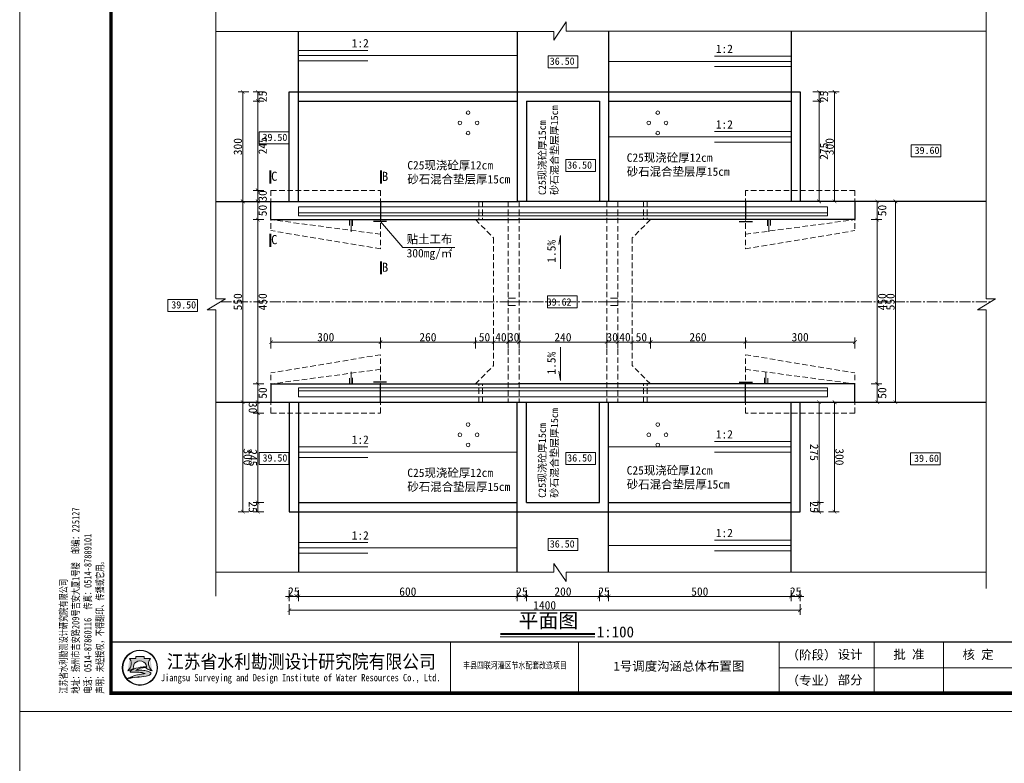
# Model space of a CAD drawing. Extents: x -27255 to 1448651, y 31034 to 8081248.
# Tile 65 of 198: x 583027 to 583297, y 3859730 to 3859934. Entities that reach past the tile are written whole.
import ezdxf
from ezdxf.enums import TextEntityAlignment as Align

# ---------------------------------------------------------------- set-up
doc = ezdxf.new("R2010")
doc.units = 0
doc.header["$PDMODE"] = 32
doc.header["$PDSIZE"] = 0.2
doc.linetypes.add('CENTER2', pattern=[1.125, 0.75, -0.125, 0.125, -0.125])
doc.linetypes.add('HIDDEN', pattern=[0.375, 0.25, -0.125])
doc.layers.get('0').update_dxf_attribs({"linetype": 'CONTINUOUS'})
doc.layers.get('Defpoints').update_dxf_attribs({"linetype": 'CONTINUOUS'})
for name, color, linetype, lineweight in [('0.09标注线', 3, 'CONTINUOUS', 9), ('0.13填充', 8, 'CONTINUOUS', 9), ('0.13文字', 3, 'CONTINUOUS', 13), ('图框', 7, 'CONTINUOUS', 20), ('文字', 7, 'CONTINUOUS', 15), ('细实线', 3, 'CONTINUOUS', 20), ('虚线', 251, 'HIDDEN', 15), ('轮廓线', 1, 'CONTINUOUS', 30), ('配筋1', 1, 'CONTINUOUS', 50)]:
    doc.layers.add(name, color=color, linetype=linetype, lineweight=lineweight)
doc.styles.add('-仿宋_GB2312', font='FangSong_GB2312.ttf')
doc.styles.add('LYJFS', font='times.ttf', dxfattribs={"width": 0.7})
doc.styles.get("Standard").update_dxf_attribs({"font": 'rs.shx', "bigfont": 'hztxt.shx'})
doc.styles.add('仿宋', font='FangSong_GB2312.ttf', dxfattribs={"width": 0.7})
doc.styles.add('宋体', font='FangSong_GB2312.ttf')
doc.dimstyles.get("Standard").update_dxf_attribs({"dimtxt": 0.18, "dimasz": 0.18, "dimexe": 0.18, "dimexo": 0.0625, "dimgap": 0.09, "dimtad": 0, "dimtih": 1, "dimtoh": 1, "dimdec": 4, "dimzin": 0, "dimdsep": 46, "dimtxsty": 'Standard', "dimcen": 0.09, "dimadec": 0, "dimazin": 0, "dimtfac": 1, "dimtdec": 4, "dimtofl": 0, "dimtmove": 0, "dimatfit": 3, "dimfxl": 1, "dimtolj": 1, "dimtzin": 0, "dimarcsym": 0})

# ---------------------------------------------------------------- blocks, each defined once
blk = doc.blocks.new('d4trtg')
h = blk.add_hatch(color=152)
h.dxf.hatch_style = 1
h.paths.add_polyline_path([(654246.3, 3899725.4, 1), (654149.5, 3899725.4, 1)])
h.paths.add_polyline_path([(654244.7, 3899725.4, 1), (654151.1, 3899725.4, 1)], flags=16)
h = blk.add_hatch(color=152)
h.dxf.hatch_style = 1
edge = h.paths.add_edge_path()
edge.add_arc((654216.7, 3899701.1), 14.6, 43.3177, 70.37)
edge.add_arc((654202.9, 3899662.4), 55.7, 70.37, 84.5285)
edge.add_arc((654197.1, 3899601.1), 117.3, 84.5285, 95.1775)
edge.add_arc((654198.5, 3899704.1), 18.3, 111.7966, 130.9174, ccw=False)
edge.add_arc((654217.4, 3899656.7), 69.4, 98.8427, 111.7966, ccw=False)
edge.add_arc((654228.1, 3899588.1), 138.8, 95.2104, 98.8427, ccw=False)
edge.add_ellipse((654197.9, 3899728.3), major_axis=(-17.8, 0), ratio=0.877698, start_angle=172.6539, end_angle=176.913)
edge.add_arc((654213.8, 3899625), 102.6, 88.9999, 98.5227)
edge.add_arc((654209.9, 3899651.2), 76, 98.5227, 116.8491)
edge.add_arc((654181.1, 3899708), 12.3, 116.8491, 139.2901)
edge.add_arc((654173.3, 3899714.8), 1.96, 139.2901, 263.0506)
edge.add_arc((654175.1, 3899729.8), 17.1, 263.0506, 272.1363)
edge.add_arc((654186.8, 3899416.6), 296.4, 88.4627, 92.1363, ccw=False)
edge.add_arc((654193.4, 3899661.8), 51, 68.0711, 88.4627, ccw=False)
edge.add_arc((654234.5, 3899496.1), 214.2, 95.9129, 98.7952)
edge.add_arc((654220.8, 3899584.5), 124.7, 98.7952, 117.8497)
edge.add_arc((654806.2, 3897318.9), 2461.6, 104.7704, 105.1579, ccw=False)
edge.add_line((654178.6, 3899699.1), (654170.6, 3899695.8))
edge.add_arc((654384.3, 3898723.5), 995.6, 100.9063, 102.3983, ccw=False)
edge.add_line((654196, 3899701.1), (654189.9, 3899699.2))
edge.add_arc((654166.8, 3899985.3), 287, 274.6178, 279.6944)
edge.add_arc((654207.4, 3899747.5), 45.8, 279.6944, 287.6119)
edge.add_arc((654216.2, 3899719.6), 16.5, 287.6119, 311.5141)
edge.add_arc((654225.4, 3899709.3), 2.75, 311.5141, 403.3177)
edge = h.paths.add_edge_path()
edge.add_arc((654242.1, 3899736.8), 20.7, 138.9742, 204.1181, ccw=False)
edge.add_line((654226.5, 3899750.4), (654209.6, 3899750.4))
edge.add_line((654209.6, 3899750.4), (654209.6, 3899756.2))
edge.add_line((654209.6, 3899756.2), (654186.2, 3899756.2))
edge.add_line((654186.2, 3899756.2), (654186.2, 3899750.4))
edge.add_line((654186.2, 3899750.4), (654169.3, 3899750.4))
edge.add_arc((654153.7, 3899736.8), 20.7, -24.1181, 41.0258, ccw=False)
edge.add_arc((654138.3, 3899743.7), 37.5, 314.3441, 335.8819, ccw=False)
edge.add_arc((654157.8, 3899747.2), 31.1, 282.3877, 290.1466)
edge.add_arc((654127.2, 3899830.8), 120.1, 290.1466, 296.6495)
edge.add_ellipse((654197.9, 3899728.3), major_axis=(-17.8, 0), ratio=0.877698, start_angle=176.913, end_angle=378.3747, ccw=False)
edge.add_ellipse((654197.9, 3899728.3), major_axis=(-17.8, 0), ratio=0.877698, start_angle=172.6539, end_angle=176.913, ccw=False)
edge.add_ellipse((654197.9, 3899728.3), major_axis=(-17.8, 0), ratio=0.877698, start_angle=161.6253, end_angle=172.6539, ccw=False)
edge.add_arc((654268.6, 3899830.8), 120.1, 243.3505, 249.8534)
edge.add_arc((654238, 3899747.2), 31.1, 249.8534, 257.6123)
edge.add_arc((654257.5, 3899743.7), 37.5, 204.1181, 225.6559, ccw=False)
at = {"lineweight": 0}
for p, q in [((653868.4, 3899605.3), (653868.4, 3902577.3)), ((658021.2, 3899725.4), (655949.8, 3899725.4)), ((658071.2, 3899605.3), (653868.4, 3899605.3))]:
    blk.add_line(p, q, dxfattribs=at)
for p, q in [((655049.2, 3899795.5), (655049.2, 3899655.4)), ((655399.4, 3899795.5), (655399.4, 3899655.4)), ((655949.8, 3899795.5), (655949.8, 3899655.4)), ((656210, 3899795.5), (656210, 3899655.4)), ((656400.1, 3899795.5), (656400.1, 3899655.4))]:
    blk.add_line(p, q)
at = {"lineweight": 0, "const_width": 10}
blk.add_lwpolyline([(654118.6, 3902527.3), (658021.2, 3902527.3), (658021.2, 3899655.4), (654118.6, 3899655.4)], close=True, dxfattribs=at)
at = {"lineweight": 0, "const_width": 4}
blk.add_lwpolyline([(658021.2, 3899795.5), (654118.6, 3899795.5)], dxfattribs=at)
at = {"color": 152}
for points in [[(654181.1, 3899723.4, -0.028382), (654168.5, 3899718, -0.033867), (654164.5, 3899716.8, 0.094254), (654172.5, 3899728.3, 0.292155), (654169.3, 3899750.4), (654186.2, 3899750.4), (654186.2, 3899756.2), (654209.6, 3899756.2), (654209.6, 3899750.4), (654226.5, 3899750.4, 0.292155), (654223.3, 3899728.3, 0.094254), (654231.3, 3899716.8, -0.033867), (654227.2, 3899718, -0.028382), (654214.7, 3899723.4)], [(654215.6, 3899727.5, 0.041575), (654198.6, 3899726.4, 0.080135), (654175.6, 3899719, 0.098231), (654171.8, 3899716.1, 0.59944), (654173, 3899712.9, 0.039664), (654175.8, 3899712.7, -0.01603), (654194.8, 3899712.8, -0.08921), (654212.4, 3899709.2, 0.012577), (654201.8, 3899707.8, 0.083333), (654162.5, 3899694.8, -0.001691), (654178.6, 3899699.1), (654170.6, 3899695.8, -0.00651), (654196, 3899701.1), (654189.9, 3899699.2, 0.022155), (654215.1, 3899702.4, 0.03456), (654221.2, 3899703.9, 0.104673), (654227.2, 3899707.2, 0.423464), (654227.4, 3899711.2, 0.118589), (654221.6, 3899714.9, 0.061857), (654208.2, 3899717.9, 0.046498), (654186.5, 3899718, -0.083624), (654191.7, 3899721.1, -0.056582), (654206.8, 3899725.3, -0.015851), (654215.5, 3899726.3)]]:
    blk.add_lwpolyline(points, format="xyb", dxfattribs=at)
for radius in [48.4, 46.8]:
    blk.add_circle((654197.9, 3899725.4), radius, dxfattribs=at)
blk.add_arc((654217.4, 3899656.7), 69.4, 98.8427, 111.7966, dxfattribs=at)
for start_param, end_param in [(2.820893, 6.603885), (3.013378, 3.087714)]:
    blk.add_ellipse((654197.9, 3899728.3), major_axis=(-17.8, 0), ratio=0.877698, start_param=start_param, end_param=end_param, dxfattribs=at)
at = {"style": '宋体'}
for s, height, width, p in [('江苏省水利勘测设计研究院有限公司', 37.525, 0.9, (654640.2, 3899742.9)), ('丰县四联河灌区节水配套改造项目', 18.012, 0.75, (655225.5, 3899732.3)), ('Jiangsu Surveying and Design Institute of Water Resources Co., Ltd.', 20.014, 0.8, (654638.5, 3899695.5))]:
    blk.add_text(s, height=height, dxfattribs=dict(at, width=width)).set_placement(p, align=Align.MIDDLE)
at = {"style": 'LYJFS'}
for s, p in [('（阶段）', (656038.2, 3899760.4)), ('（专业）', (656038.2, 3899690.4))]:
    blk.add_text(s, height=25.02, dxfattribs=at).set_placement(p, align=Align.MIDDLE_CENTER)
at = {"insert": (654101.5, 3899654.5), "char_height": 20.014, "attachment_point": 7, "rotation": 90, "style": '仿宋'}
blk.add_mtext('江苏省水利勘测设计研究院有限公司\\P地址：扬州市吉安路209号吉安大厦1号楼  邮编：225127\\P电话：0514-87860116  传真：0514-87889101\\P声明：未经授权，不得翻印、传播或它用。', dxfattribs=at)
at = {"char_height": 25.02, "attachment_point": 5, "style": '宋体'}
for s, insert in [('设计', (656144, 3899760.4)), ('批 准', (656305, 3899760.4)), ('核 定', (656494.6, 3899760.2)), ('部分', (656144, 3899690.4))]:
    blk.add_mtext(s, dxfattribs=dict(at, insert=insert))
blk = doc.blocks.new('_ARCHTICK')
at = {"color": 0, "linetype": 'ByBlock', "const_width": 0.15}
blk.add_lwpolyline([(-0.5, -0.5), (0.5, 0.5)], dxfattribs=at)
blk = doc.blocks.new('*D3125')
at = {"layer": '0.13文字', "color": 0, "lineweight": 9}
for p, q in [((583100.73, 3859777.29), (583100.73, 3859774.34)), ((583103.23, 3859777.29), (583103.23, 3859774.34)), ((583100.73, 3859775.59), (583099.73, 3859775.59)), ((583100.73, 3859775.59), (583103.23, 3859775.59)), ((583103.23, 3859775.59), (583104.23, 3859775.59))]:
    blk.add_line(p, q, dxfattribs=at)
at = {"layer": 'Defpoints', "color": 0, "lineweight": 13}
for p in [(583100.73, 3859798.84), (583103.23, 3859798.84), (583103.23, 3859775.59)]:
    blk.add_point(p, dxfattribs=at)
at = {"layer": '0.13文字', "color": 0, "lineweight": 9}
blk.add_blockref('_ARCHTICK', (583100.73, 3859775.59), dxfattribs=at)
at = {"layer": '0.13文字', "color": 0, "lineweight": 9, "rotation": 180}
blk.add_blockref('_ARCHTICK', (583103.23, 3859775.59), dxfattribs=at)
at = {"layer": '0.13文字', "color": 0, "lineweight": 13, "insert": (583101.98, 3859776.94), "char_height": 2.3, "attachment_point": 5, "style": '-仿宋_GB2312'}
blk.add_mtext('\\A1;25', dxfattribs=at)
blk = doc.blocks.new('*D3127')
at = {"layer": '0.13文字', "color": 0, "lineweight": 9}
for p, q in [((583163.23, 3859777.29), (583163.23, 3859774.34)), ((583165.73, 3859777.29), (583165.73, 3859774.34)), ((583163.23, 3859775.59), (583162.23, 3859775.59)), ((583163.23, 3859775.59), (583165.73, 3859775.59)), ((583165.73, 3859775.59), (583166.73, 3859775.59))]:
    blk.add_line(p, q, dxfattribs=at)
at = {"layer": 'Defpoints', "color": 0, "lineweight": 13}
for p in [(583165.73, 3859801.34), (583163.23, 3859798.84), (583165.73, 3859775.59)]:
    blk.add_point(p, dxfattribs=at)
at = {"layer": '0.13文字', "color": 0, "lineweight": 9}
blk.add_blockref('_ARCHTICK', (583163.23, 3859775.59), dxfattribs=at)
at = {"layer": '0.13文字', "color": 0, "lineweight": 9, "rotation": 180}
blk.add_blockref('_ARCHTICK', (583165.73, 3859775.59), dxfattribs=at)
at = {"layer": '0.13文字', "color": 0, "lineweight": 13, "insert": (583164.48, 3859776.94), "char_height": 2.3, "attachment_point": 5, "style": '-仿宋_GB2312'}
blk.add_mtext('\\A1;25', dxfattribs=at)
blk = doc.blocks.new('*D3129')
at = {"layer": '0.13文字', "color": 0, "lineweight": 9}
for p, q in [((583185.73, 3859777.29), (583185.73, 3859774.34)), ((583188.23, 3859777.29), (583188.23, 3859774.34)), ((583185.73, 3859775.59), (583184.73, 3859775.59)), ((583185.73, 3859775.59), (583188.23, 3859775.59)), ((583188.23, 3859775.59), (583189.23, 3859775.59))]:
    blk.add_line(p, q, dxfattribs=at)
at = {"layer": 'Defpoints', "color": 0, "lineweight": 13}
for p in [(583185.73, 3859801.34), (583188.23, 3859798.84), (583188.23, 3859775.59)]:
    blk.add_point(p, dxfattribs=at)
at = {"layer": '0.13文字', "color": 0, "lineweight": 9}
blk.add_blockref('_ARCHTICK', (583185.73, 3859775.59), dxfattribs=at)
at = {"layer": '0.13文字', "color": 0, "lineweight": 9, "rotation": 180}
blk.add_blockref('_ARCHTICK', (583188.23, 3859775.59), dxfattribs=at)
at = {"layer": '0.13文字', "color": 0, "lineweight": 13, "insert": (583186.98, 3859776.94), "char_height": 2.3, "attachment_point": 5, "style": '-仿宋_GB2312'}
blk.add_mtext('\\A1;25', dxfattribs=at)
blk = doc.blocks.new('*D3131')
at = {"layer": '0.13文字', "color": 0, "lineweight": 9}
for p, q in [((583238.23, 3859777.29), (583238.23, 3859774.34)), ((583240.73, 3859777.29), (583240.73, 3859774.34)), ((583238.23, 3859775.59), (583237.23, 3859775.59)), ((583238.23, 3859775.59), (583240.73, 3859775.59)), ((583240.73, 3859775.59), (583241.73, 3859775.59))]:
    blk.add_line(p, q, dxfattribs=at)
at = {"layer": 'Defpoints', "color": 0, "lineweight": 13}
for p in [(583238.23, 3859798.84), (583240.73, 3859798.84), (583240.73, 3859775.59)]:
    blk.add_point(p, dxfattribs=at)
at = {"layer": '0.13文字', "color": 0, "lineweight": 9}
blk.add_blockref('_ARCHTICK', (583238.23, 3859775.59), dxfattribs=at)
at = {"layer": '0.13文字', "color": 0, "lineweight": 9, "rotation": 180}
blk.add_blockref('_ARCHTICK', (583240.73, 3859775.59), dxfattribs=at)
at = {"layer": '0.13文字', "color": 0, "lineweight": 13, "insert": (583239.48, 3859776.94), "char_height": 2.3, "attachment_point": 5, "style": '-仿宋_GB2312'}
blk.add_mtext('\\A1;25', dxfattribs=at)
blk = doc.blocks.new('*D3132')
at = {"layer": '0.13文字', "color": 0, "lineweight": 9}
for p, q in [((583100.73, 3859773.54), (583100.73, 3859770.59)), ((583240.73, 3859771.84), (583100.73, 3859771.84)), ((583240.73, 3859773.54), (583240.73, 3859770.59))]:
    blk.add_line(p, q, dxfattribs=at)
at = {"layer": 'Defpoints', "color": 0, "lineweight": 13}
for p in [(583100.73, 3859798.84), (583240.73, 3859798.84), (583100.73, 3859771.84)]:
    blk.add_point(p, dxfattribs=at)
at = {"layer": '0.13文字', "color": 0, "lineweight": 9, "rotation": 180}
blk.add_blockref('_ARCHTICK', (583100.73, 3859771.84), dxfattribs=at)
at = {"layer": '0.13文字', "color": 0, "lineweight": 9}
blk.add_blockref('_ARCHTICK', (583240.73, 3859771.84), dxfattribs=at)
at = {"layer": '0.13文字', "color": 0, "lineweight": 13, "insert": (583170.73, 3859773.19), "char_height": 2.3, "attachment_point": 5, "style": '-仿宋_GB2312'}
blk.add_mtext('\\A1;1400', dxfattribs=at)
blk = doc.blocks.new('*D3137')
at = {"layer": '0.13文字', "color": 0, "lineweight": 9}
for p, q in [((583160.73, 3859845.27), (583159.73, 3859845.27)), ((583160.73, 3859843.57), (583160.73, 3859846.52)), ((583160.73, 3859845.27), (583163.73, 3859845.27)), ((583163.73, 3859843.57), (583163.73, 3859846.52)), ((583163.73, 3859845.27), (583164.73, 3859845.27))]:
    blk.add_line(p, q, dxfattribs=at)
at = {"layer": 'Defpoints', "color": 0, "lineweight": 13}
for p in [(583163.73, 3859845.27), (583160.73, 3859833.84), (583163.73, 3859833.84)]:
    blk.add_point(p, dxfattribs=at)
at = {"layer": '0.13文字', "color": 0, "lineweight": 9}
blk.add_blockref('_ARCHTICK', (583160.73, 3859845.27), dxfattribs=at)
at = {"layer": '0.13文字', "color": 0, "lineweight": 9, "rotation": 180}
blk.add_blockref('_ARCHTICK', (583163.73, 3859845.27), dxfattribs=at)
at = {"layer": '0.13文字', "color": 0, "lineweight": 13, "insert": (583162.23, 3859846.62), "char_height": 2.3, "attachment_point": 5, "style": '-仿宋_GB2312'}
blk.add_mtext('\\A1;30', dxfattribs=at)
blk = doc.blocks.new('*D3139')
at = {"layer": '0.13文字', "color": 0, "lineweight": 9}
for p, q in [((583187.73, 3859845.27), (583186.73, 3859845.27)), ((583187.73, 3859843.57), (583187.73, 3859846.52)), ((583187.73, 3859845.27), (583190.73, 3859845.27)), ((583190.73, 3859843.57), (583190.73, 3859846.52)), ((583190.73, 3859845.27), (583191.73, 3859845.27))]:
    blk.add_line(p, q, dxfattribs=at)
at = {"layer": 'Defpoints', "color": 0, "lineweight": 13}
for p in [(583190.73, 3859845.27), (583187.73, 3859833.84), (583190.73, 3859833.84)]:
    blk.add_point(p, dxfattribs=at)
at = {"layer": '0.13文字', "color": 0, "lineweight": 9}
blk.add_blockref('_ARCHTICK', (583187.73, 3859845.27), dxfattribs=at)
at = {"layer": '0.13文字', "color": 0, "lineweight": 9, "rotation": 180}
blk.add_blockref('_ARCHTICK', (583190.73, 3859845.27), dxfattribs=at)
at = {"layer": '0.13文字', "color": 0, "lineweight": 13, "insert": (583189.23, 3859846.62), "char_height": 2.3, "attachment_point": 5, "style": '-仿宋_GB2312'}
blk.add_mtext('\\A1;30', dxfattribs=at)

msp = doc.modelspace()

# ---------------------------------------------------------------- linework, layer by layer
at = {"layer": '0.09标注线', "color": 7}
for p, q in [((583179.85531, 3859923.75208), (583171.72095, 3859923.75208)), ((583171.72095, 3859923.75208), (583171.72095, 3859920.47085)), ((583179.85531, 3859920.47085), (583179.85531, 3859923.75208)), ((583171.72095, 3859920.47085), (583179.85531, 3859920.47085)), ((583100.60744, 3859902.88671), (583092.47307, 3859902.88671)), ((583092.47307, 3859902.88671), (583092.47307, 3859899.60548)), ((583100.60744, 3859899.60548), (583100.60744, 3859902.88671)), ((583092.47307, 3859899.60548), (583100.60744, 3859899.60548)), ((583279.29361, 3859899.32283), (583271.15925, 3859899.32283)), ((583271.15925, 3859899.32283), (583271.15925, 3859896.04161)), ((583279.29361, 3859896.04161), (583279.29361, 3859899.32283)), ((583271.15925, 3859896.04161), (583279.29361, 3859896.04161)), ((583184.6264, 3859895.30199), (583176.49203, 3859895.30199)), ((583176.49203, 3859895.30199), (583176.49203, 3859892.02076)), ((583184.6264, 3859892.02076), (583184.6264, 3859895.30199)), ((583176.49203, 3859892.02076), (583184.6264, 3859892.02076)), ((583179.62639, 3859857.97567), (583171.49202, 3859857.97567)), ((583171.49202, 3859857.97567), (583171.49202, 3859854.69444)), ((583179.62639, 3859854.69444), (583179.62639, 3859857.97567)), ((583075.60268, 3859856.99825), (583067.46832, 3859856.99825)), ((583067.46832, 3859856.99825), (583067.46832, 3859853.71703)), ((583075.60268, 3859853.71703), (583075.60268, 3859856.99825)), ((583067.46832, 3859853.71703), (583075.60268, 3859853.71703)), ((583171.49202, 3859854.69444), (583179.62639, 3859854.69444)), ((583100.60744, 3859815.06069), (583092.47307, 3859815.06069)), ((583092.47307, 3859815.06069), (583092.47307, 3859811.77946)), ((583100.60744, 3859811.77946), (583100.60744, 3859815.06069)), ((583184.6264, 3859815.06651), (583176.49203, 3859815.06651)), ((583176.49203, 3859815.06651), (583176.49203, 3859811.78528)), ((583184.6264, 3859811.78528), (583184.6264, 3859815.06651)), ((583279.13894, 3859814.95554), (583271.00457, 3859814.95554)), ((583271.00457, 3859814.95554), (583271.00457, 3859811.67432)), ((583279.13894, 3859811.67432), (583279.13894, 3859814.95554)), ((583092.47307, 3859811.77946), (583100.60744, 3859811.77946)), ((583176.49203, 3859811.78528), (583184.6264, 3859811.78528)), ((583271.00457, 3859811.67432), (583279.13894, 3859811.67432)), ((583179.85531, 3859791.50973), (583171.72095, 3859791.50973)), ((583171.72095, 3859791.50973), (583171.72095, 3859788.2285)), ((583179.85531, 3859788.2285), (583179.85531, 3859791.50973)), ((583171.72095, 3859788.2285), (583179.85531, 3859788.2285))]:
    msp.add_line(p, q, dxfattribs=at)
at = {"layer": '0.09标注线'}
msp.add_line((583131.8568, 3859871.23075), (583146.12719, 3859871.23075), dxfattribs=at)
for centre in [(583149.75622, 3859908.14311), (583149.75622, 3859908.14311), (583201.70616, 3859908.14311), (583201.70616, 3859908.14311), (583147.48794, 3859905.35461), (583147.48794, 3859905.35461), (583152.21292, 3859905.35461), (583152.21292, 3859905.35461), (583199.24945, 3859905.35461), (583199.24945, 3859905.35461), (583203.97444, 3859905.35461), (583203.97444, 3859905.35461), (583149.75622, 3859902.56612), (583149.75622, 3859902.56612), (583201.70616, 3859902.56612), (583201.70616, 3859902.56612), (583149.75622, 3859822.70479), (583149.75622, 3859822.70479), (583201.70616, 3859822.70479), (583201.70616, 3859822.70479), (583147.48794, 3859819.9163), (583147.48794, 3859819.9163), (583152.21292, 3859819.9163), (583152.21292, 3859819.9163), (583199.24945, 3859819.9163), (583199.24945, 3859819.9163), (583203.97444, 3859819.9163), (583203.97444, 3859819.9163), (583149.75622, 3859817.1278), (583149.75622, 3859817.1278), (583201.70616, 3859817.1278), (583201.70616, 3859817.1278)]:
    msp.add_circle(centre, 0.5, dxfattribs=at)
at = {"layer": '0.13填充', "color": 7, "ltscale": 0.005}
msp.add_line((583158.56991, 3859764.51075), (583184.49762, 3859764.51075), dxfattribs=at)
at = {"layer": '0.13填充', "color": 7, "lineweight": 40, "ltscale": 0.005}
msp.add_line((583158.66, 3859765.3536), (583184.49762, 3859765.3536), dxfattribs=at)
at = {"layer": '0.13文字', "lineweight": 13}
for p, q in [((583026.86973, 3871338.12904), (583026.86973, 3855111.18)), ((583131.8568, 3859871.23075), (583125.73119, 3859878.33506))]:
    msp.add_line(p, q, dxfattribs=at)
at = {"layer": '0.13文字', "linetype": 'Continuous', "lineweight": 13}
for p, q in [((583103.23116, 3859882.34117), (583248.23119, 3859882.34117)), ((583103.23116, 3859879.91468), (583103.23116, 3859882.34117)), ((583103.23116, 3859882.34117), (583103.23116, 3859879.91468)), ((583103.23116, 3859879.91468), (583103.23116, 3859882.34117)), ((583248.23119, 3859879.91468), (583248.23119, 3859882.34117)), ((583248.23119, 3859879.91468), (583248.23119, 3859882.34117)), ((583248.23119, 3859880.71553), (583103.23116, 3859880.71553)), ((583248.23119, 3859879.91468), (583103.23116, 3859879.91468)), ((583117.23761, 3859878.83506), (583117.23761, 3859877.22143)), ((583117.71896, 3859878.83506), (583117.71896, 3859875.53564)), ((583118.09983, 3859878.83506), (583118.09983, 3859877.1568)), ((583231.75946, 3859878.83506), (583231.75946, 3859877.1568)), ((583232.14032, 3859878.83506), (583232.14032, 3859875.53564)), ((583232.62167, 3859878.83506), (583232.62167, 3859877.22143)), ((583160.73119, 3859857.32861), (583162.73119, 3859857.32861)), ((583160.73119, 3859856.33506), (583164.73119, 3859856.33506)), ((583160.73119, 3859855.34151), (583162.73119, 3859855.34151)), ((583190.73119, 3859856.33506), (583186.73119, 3859856.33506)), ((583190.73119, 3859857.32861), (583188.73119, 3859857.32861)), ((583190.73119, 3859855.34151), (583188.73119, 3859855.34151)), ((583117.71896, 3859833.83506), (583117.71896, 3859837.13447)), ((583231.36671, 3859833.83506), (583231.36671, 3859837.13447)), ((583117.23761, 3859833.83506), (583117.23761, 3859835.44868)), ((583118.09983, 3859833.83506), (583118.09983, 3859835.51332)), ((583230.98584, 3859833.83506), (583230.98584, 3859835.51332)), ((583231.84806, 3859833.83506), (583231.84806, 3859835.44868)), ((583248.23119, 3859832.75543), (583103.23116, 3859832.75543)), ((583103.23116, 3859832.75543), (583103.23116, 3859830.32895)), ((583103.23116, 3859830.32895), (583103.23116, 3859832.75543)), ((583103.23116, 3859832.75543), (583103.23116, 3859830.32895)), ((583248.23119, 3859831.95458), (583103.23116, 3859831.95458)), ((583248.23119, 3859832.75543), (583248.23119, 3859830.32895)), ((583248.23119, 3859832.75543), (583248.23119, 3859830.32895)), ((583103.23116, 3859830.32895), (583248.23119, 3859830.32895))]:
    msp.add_line(p, q, dxfattribs=at)
at = {"layer": '细实线', "color": 7, "lineweight": 13}
for p, q in [((583080.65183, 3859857.14141), (583080.65183, 3859937.42385)), ((583291.71498, 3859857.14141), (583291.71498, 3859938.20421)), ((583176.61962, 3859933.00754), (583173.27, 3859928.01994)), ((583176.61962, 3859930.42703), (583176.61962, 3859933.00754)), ((583173.27, 3859930.40432), (583080.65183, 3859930.40432)), ((583173.27, 3859930.40432), (583173.27, 3859928.01994)), ((583176.61962, 3859930.42703), (583291.71498, 3859930.42703)), ((583103.23116, 3859925.21142), (583122.23117, 3859925.21142)), ((583103.23116, 3859923.77506), (583163.23119, 3859923.77506)), ((583238.23122, 3859923.6672), (583217.23123, 3859923.6672)), ((583103.23116, 3859922.30269), (583122.23117, 3859922.30269)), ((583238.23122, 3859922.19483), (583188.23119, 3859922.19483)), ((583238.23122, 3859920.75847), (583217.23123, 3859920.75847)), ((583238.23122, 3859901.48746), (583188.23119, 3859901.48746)), ((583238.23122, 3859902.95983), (583217.23123, 3859902.95983)), ((583238.23122, 3859900.05111), (583217.23123, 3859900.05111)), ((583174.64575, 3859871.9897), (583175.07243, 3859874.46155)), ((583175.07243, 3859874.46155), (583175.07243, 3859865.39706)), ((583083.23234, 3859857.14141), (583078.24474, 3859854.12304)), ((583080.65183, 3859857.14141), (583083.23234, 3859857.14141)), ((583294.2955, 3859857.14141), (583289.3079, 3859854.12304)), ((583291.71498, 3859857.14141), (583294.2955, 3859857.14141)), ((583080.65183, 3859854.12304), (583078.24474, 3859854.12304)), ((583080.65183, 3859854.12304), (583080.65183, 3859775.73135)), ((583291.71498, 3859854.12304), (583289.3079, 3859854.12304)), ((583291.71498, 3859854.12304), (583291.71498, 3859777.77772)), ((583175.07243, 3859834.81263), (583175.07243, 3859843.87712)), ((583174.64575, 3859837.28448), (583175.07243, 3859834.81263)), ((583238.23122, 3859818.06804), (583217.23123, 3859818.06804)), ((583103.23116, 3859816.60171), (583122.23117, 3859816.60171)), ((583103.23116, 3859815.12934), (583163.23119, 3859815.12934)), ((583238.23122, 3859816.59567), (583188.23119, 3859816.59567)), ((583238.23122, 3859815.15931), (583217.23123, 3859815.15931)), ((583103.23116, 3859813.69299), (583122.23117, 3859813.69299)), ((583103.23116, 3859790.36742), (583122.23117, 3859790.36742)), ((583238.23122, 3859791.03547), (583217.23123, 3859791.03547)), ((583103.23116, 3859788.89505), (583163.23119, 3859788.89505)), ((583238.23122, 3859789.5631), (583188.23119, 3859789.5631)), ((583238.23122, 3859788.12674), (583217.23123, 3859788.12674)), ((583103.23116, 3859787.45869), (583122.23117, 3859787.45869)), ((583173.27, 3859782.2658), (583080.65183, 3859782.2658)), ((583173.27, 3859782.2658), (583173.27, 3859784.65017)), ((583176.61962, 3859779.66257), (583173.27, 3859784.65017)), ((583176.61962, 3859782.24309), (583291.71498, 3859782.24309)), ((583176.61962, 3859782.24309), (583176.61962, 3859779.66257))]:
    msp.add_line(p, q, dxfattribs=at)
at = {"layer": '细实线', "color": 7, "lineweight": 30}
for p, q in [((583100.73116, 3859913.83506), (583240.73122, 3859913.83506)), ((583103.23116, 3859911.33506), (583163.23119, 3859911.33506)), ((583165.73119, 3859911.33506), (583185.73119, 3859911.33506)), ((583188.23119, 3859911.33506), (583238.23122, 3859911.33506)), ((583080.65183, 3859883.83506), (583163.48897, 3859883.83506)), ((583095.73116, 3859878.83506), (583095.73116, 3859883.83506)), ((583125.73119, 3859883.83506), (583125.73119, 3859878.83506)), ((583291.71498, 3859883.83506), (583163.48897, 3859883.83506)), ((583225.73119, 3859883.83506), (583225.73119, 3859878.83506)), ((583097.73116, 3859878.83506), (583163.48897, 3859878.83506)), ((583127.41583, 3859878.33506), (583123.82355, 3859878.33506)), ((583245.73119, 3859878.83506), (583163.48897, 3859878.83506)), ((583224.04654, 3859878.33506), (583227.63882, 3859878.33506)), ((583095.73116, 3859833.83506), (583095.73116, 3859828.83506)), ((583097.73116, 3859833.83506), (583163.48897, 3859833.83506)), ((583127.41583, 3859834.33506), (583123.82355, 3859834.33506)), ((583125.73119, 3859828.83506), (583125.73119, 3859833.83506)), ((583245.73119, 3859833.83506), (583163.48897, 3859833.83506)), ((583224.04654, 3859834.33506), (583227.63882, 3859834.33506)), ((583225.73119, 3859828.83506), (583225.73119, 3859833.83506)), ((583080.65183, 3859828.83506), (583291.71498, 3859828.83506)), ((583103.23116, 3859801.33506), (583163.23119, 3859801.33506)), ((583165.73119, 3859801.33506), (583185.73119, 3859801.33506)), ((583165.73119, 3859801.33506), (583185.73119, 3859801.33506)), ((583188.23119, 3859801.33506), (583238.23122, 3859801.33506)), ((583100.73116, 3859798.83506), (583240.73122, 3859798.83506))]:
    msp.add_line(p, q, dxfattribs=at)
at = {"layer": '细实线', "color": 7, "linetype": 'CENTER2', "lineweight": 13, "ltscale": 4}
msp.add_line((583081.89991, 3859856.33506), (583292.96306, 3859856.33506), dxfattribs=at)
at = {"layer": '虚线', "color": 7, "ltscale": 6}
for p, q in [((583095.73116, 3859886.83506), (583125.73119, 3859886.83506)), ((583095.73116, 3859886.83506), (583095.73116, 3859875.83506)), ((583125.73119, 3859886.83506), (583125.73119, 3859870.83506)), ((583255.73119, 3859886.83506), (583225.73119, 3859886.83506)), ((583225.73119, 3859886.83506), (583225.73119, 3859870.83506)), ((583255.73119, 3859886.83506), (583255.73119, 3859875.83506)), ((583152.68764, 3859883.83506), (583152.68764, 3859878.83506)), ((583153.68764, 3859883.83506), (583153.68764, 3859878.83506)), ((583160.73119, 3859883.83506), (583160.73119, 3859828.83506)), ((583163.73119, 3859883.83506), (583163.73119, 3859828.83506)), ((583187.73119, 3859883.83506), (583187.73119, 3859828.83506)), ((583190.73119, 3859883.83506), (583190.73119, 3859828.83506)), ((583197.77473, 3859883.83506), (583197.77473, 3859878.83506)), ((583198.77473, 3859883.83506), (583198.77473, 3859878.83506)), ((583125.73119, 3859874.83506), (583095.73116, 3859878.83506)), ((583151.73119, 3859878.83506), (583156.73119, 3859873.83506)), ((583199.73119, 3859878.83506), (583194.73119, 3859873.83506)), ((583225.73119, 3859874.83506), (583255.73119, 3859878.83506)), ((583125.73119, 3859870.83506), (583095.73116, 3859875.83506)), ((583225.73119, 3859870.83506), (583255.73119, 3859875.83506)), ((583156.73119, 3859873.83506), (583156.73119, 3859838.83506)), ((583194.73119, 3859873.83506), (583194.73119, 3859838.83506)), ((583125.73119, 3859841.83506), (583095.73116, 3859836.83506)), ((583125.73119, 3859825.83506), (583125.73119, 3859841.83506)), ((583225.73119, 3859825.83506), (583225.73119, 3859841.83506)), ((583225.73119, 3859841.83506), (583255.73119, 3859836.83506)), ((583125.73119, 3859837.83506), (583095.73116, 3859833.83506)), ((583095.73116, 3859825.83506), (583095.73116, 3859836.83506)), ((583151.73119, 3859833.83506), (583156.73119, 3859838.83506)), ((583199.73119, 3859833.83506), (583194.73119, 3859838.83506)), ((583225.73119, 3859837.83506), (583255.73119, 3859833.83506)), ((583255.73119, 3859825.83506), (583255.73119, 3859836.83506)), ((583152.68764, 3859828.83506), (583152.68764, 3859833.83506)), ((583153.68764, 3859828.83506), (583153.68764, 3859833.83506)), ((583197.77473, 3859828.83506), (583197.77473, 3859833.83506)), ((583198.77473, 3859828.83506), (583198.77473, 3859833.83506)), ((583095.73116, 3859825.83506), (583125.73119, 3859825.83506)), ((583255.73119, 3859825.83506), (583225.73119, 3859825.83506))]:
    msp.add_line(p, q, dxfattribs=at)
at = {"layer": '轮廓线', "color": 7, "lineweight": 30}
for p, q in [((583103.23116, 3859883.83506), (583103.23116, 3859930.40432)), ((583163.23119, 3859930.40432), (583163.23119, 3859883.83506)), ((583188.23119, 3859930.40432), (583188.23119, 3859883.83506)), ((583238.23122, 3859930.42703), (583238.23122, 3859883.83506)), ((583100.73116, 3859883.83506), (583100.73116, 3859913.83506)), ((583240.73122, 3859913.83506), (583240.73122, 3859883.83506)), ((583165.73119, 3859911.33506), (583165.73119, 3859883.83506)), ((583185.73119, 3859911.33506), (583185.73119, 3859883.83506)), ((583255.73119, 3859883.83506), (583255.73119, 3859878.83506)), ((583255.73119, 3859828.83506), (583255.73119, 3859833.83506)), ((583100.73116, 3859828.83506), (583100.73116, 3859798.83506)), ((583103.23116, 3859828.83506), (583103.23116, 3859782.2658)), ((583163.23119, 3859782.2658), (583163.23119, 3859828.83506)), ((583165.73119, 3859801.33506), (583165.73119, 3859828.83506)), ((583185.73119, 3859801.33506), (583185.73119, 3859828.83506)), ((583188.23119, 3859782.2658), (583188.23119, 3859828.83506)), ((583238.23122, 3859782.24309), (583238.23122, 3859828.83506)), ((583240.73122, 3859798.83506), (583240.73122, 3859828.83506))]:
    msp.add_line(p, q, dxfattribs=at)
at = {"layer": '轮廓线', "color": 7}
for p, q in [((583095.73116, 3859878.83506), (583117.98905, 3859878.83506)), ((583245.73119, 3859878.83506), (583206.9889, 3859878.83506)), ((583245.73119, 3859878.83506), (583206.9889, 3859878.83506)), ((583255.73119, 3859878.83506), (583235.47329, 3859878.83506)), ((583095.73116, 3859833.83506), (583117.98905, 3859833.83506)), ((583245.73119, 3859833.83506), (583206.9889, 3859833.83506)), ((583245.73119, 3859833.83506), (583206.9889, 3859833.83506)), ((583255.7538, 3859833.83506), (583235.47329, 3859833.83506))]:
    msp.add_line(p, q, dxfattribs=at)
at = {"layer": '配筋1', "color": 7, "lineweight": 40}
for p, q in [((583095.57528, 3859888.76837), (583095.57528, 3859892.27357)), ((583125.95092, 3859888.76837), (583125.95092, 3859892.27357)), ((583095.57528, 3859871.40162), (583095.57528, 3859874.90682)), ((583125.95092, 3859863.86644), (583125.95092, 3859867.37164))]:
    msp.add_line(p, q, dxfattribs=at)

# ---------------------------------------------------------------- block references
at = {"layer": '图框', "xscale": 0.09999999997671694, "yscale": 0.1000000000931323, "zscale": 0.1}
msp.add_blockref('d4trtg', (517640.02969, 3469783.55803), dxfattribs=at)

# ---------------------------------------------------------------- texts
at = {"layer": '0.09标注线', "color": 7, "char_height": 2.296, "width": 15.6807882, "attachment_point": 1, "rotation": 0, "style": '-仿宋_GB2312'}
for insert in [(583117.84852, 3859928.32643), (583217.62134, 3859926.78222), (583217.62134, 3859906.07485), (583217.62134, 3859821.18306), (583117.84783, 3859819.71673), (583117.84783, 3859793.48244), (583217.62134, 3859794.15048)]:
    msp.add_mtext('1:2', dxfattribs=dict(at, insert=insert))
at = {"layer": '0.09标注线', "color": 7, "char_height": 2, "width": 13.5272316, "attachment_point": 3, "style": '-仿宋_GB2312'}
for s, insert in [('36.50', (583178.93443, 3859923.25397)), ('39.50', (583100.21711, 3859902.3886)), ('39.60', (583278.90329, 3859898.82473)), ('36.50', (583183.70551, 3859894.80388)), ('39.50', (583075.21236, 3859856.50015)), ('39.62', (583178.0859, 3859857.28602)), ('39.50', (583100.21711, 3859814.56258)), ('36.50', (583183.70551, 3859814.5684)), ('39.60', (583278.74861, 3859814.45744)), ('36.50', (583178.93443, 3859791.01162))]:
    msp.add_mtext(s, dxfattribs=dict(at, insert=insert))
at = {"layer": '0.09标注线', "char_height": 2, "attachment_point": 1, "rotation": 90, "style": '-仿宋_GB2312'}
for insert in [(583169.06023, 3859885.58684, 5.05357), (583169.06023, 3859802.64684, 5.05357)]:
    msp.add_mtext('C25现浇砼厚15cm\\P砂石混合垫层厚15cm', dxfattribs=dict(at, insert=insert))
at = {"layer": '0.09标注线', "char_height": 2.3, "attachment_point": 1, "style": '-仿宋_GB2312'}
for insert in [(583193.20941, 3859896.9791, 5.05357), (583133.09234, 3859894.88953, 5.05357), (583133.09234, 3859810.63545, 5.05357), (583193.20941, 3859811.29458, 5.05357)]:
    msp.add_mtext('C25现浇砼厚12cm\\P砂石混合垫层厚15cm', dxfattribs=dict(at, insert=insert))
at = {"layer": '0.09标注线', "char_height": 2.3, "width": 36.0624874, "attachment_point": 1, "style": '-仿宋_GB2312'}
for s, insert in [('贴土工布', (583132.89613, 3859874.66068, -5.8678)), ('300mg/{\\fSimHei|b0|i0|c134|p2;㎡}', (583132.89613, 3859870.80251, -5.8678))]:
    msp.add_mtext(s, dxfattribs=dict(at, insert=insert))
at = {"layer": '0.13文字', "linetype": 'Continuous', "lineweight": 13, "insert": (583186.21411, 3859757.76634), "char_height": 2.5, "width": 66.6610925, "attachment_point": 1, "style": 'LYJFS'}
msp.add_mtext('{\\fFangSong_GB2312|b0|i0|c134|p49;\\W1;  1号调度沟涵总体布置图}', dxfattribs=at)
at = {"layer": '文字', "color": 7, "attachment_point": 1, "style": '-仿宋_GB2312'}
for s, insert, char_height, width in [(' 平面图', (583160.84504, 3859771.04824), 4, 38.0137182), ('1:100', (583185.00019, 3859767.40154), 3, 10.2895474)]:
    msp.add_mtext(s, dxfattribs=dict(at, insert=insert, char_height=char_height, width=width))
at = {"layer": '细实线', "color": 7, "lineweight": 13, "char_height": 2.5, "width": 21.9545884, "attachment_point": 9, "style": '-仿宋_GB2312'}
for s, insert in [('C', (583097.47423, 3859889.44205)), ('B', (583127.84986, 3859889.44205)), ('C', (583097.47423, 3859872.0753)), ('B', (583127.84986, 3859864.54012))]:
    msp.add_mtext(s, dxfattribs=dict(at, insert=insert))
at = {"layer": '细实线', "color": 7, "lineweight": 13, "char_height": 2.3, "width": 19.0909464, "attachment_point": 9, "rotation": 90, "style": '-仿宋_GB2312'}
for insert in [(583173.76226, 3859873.29445), (583173.76226, 3859842.65164)]:
    msp.add_mtext('1.5%', dxfattribs=dict(at, insert=insert))

# ---------------------------------------------------------------- dimensions: what is measured, and where the dimension line sits
at = {"layer": '0.13文字', "lineweight": 13}
for base, p1, p2, angle in [((583092.10668, 3859911.33506), (583100.73116, 3859913.83506), (583103.23116, 3859911.33506), 90), ((583245.91257, 3859911.33506), (583238.23122, 3859913.83506), (583238.23122, 3859911.33506), 90), ((583087.99849, 3859913.83506), (583100.73116, 3859883.83506), (583100.73116, 3859913.83506), 90), ((583092.10668, 3859886.83506), (583103.23116, 3859911.33506), (583100.73116, 3859886.83506), 90), ((583245.91257, 3859883.83506), (583238.23122, 3859911.33506), (583240.73122, 3859883.83506), 90), ((583250.15818, 3859913.83506), (583240.73122, 3859883.83506), (583240.73122, 3859913.83506), 90), ((583092.10668, 3859883.83506), (583100.73116, 3859886.83506), (583100.73116, 3859883.83506), 90), ((583087.99849, 3859883.83506), (583095.73116, 3859828.83506), (583095.73116, 3859883.83506), 90), ((583092.10668, 3859878.83506), (583095.73116, 3859883.83506), (583095.73116, 3859878.83506), 90), ((583261.86018, 3859878.83506), (583255.73119, 3859883.83506), (583255.73119, 3859878.83506), 90), ((583266.83563, 3859883.83506), (583255.73119, 3859828.83506), (583255.73119, 3859883.83506), 90), ((583092.10668, 3859833.83506), (583095.73116, 3859878.83506), (583095.73116, 3859833.83506), 90), ((583261.86018, 3859833.83506), (583255.73119, 3859878.83506), (583255.73119, 3859833.83506), 90), ((583092.10668, 3859828.83506), (583095.73116, 3859833.83506), (583095.73116, 3859828.83506), 90), ((583261.86018, 3859828.83506), (583255.73119, 3859833.83506), (583255.73119, 3859828.83506), 90), ((583087.99849, 3859798.83506), (583100.73116, 3859828.83506), (583100.73116, 3859798.83506), 270), ((583092.10668, 3859828.83506), (583100.73116, 3859825.83506), (583100.73116, 3859828.83506), 270), ((583245.91257, 3859828.83506), (583238.23122, 3859801.33506), (583240.73122, 3859828.83506), 270), ((583250.15818, 3859798.83506), (583240.73122, 3859828.83506), (583240.73122, 3859798.83506), 270), ((583092.10668, 3859825.83506), (583103.23116, 3859801.33506), (583100.73116, 3859825.83506), 270), ((583092.10668, 3859801.33506), (583100.73116, 3859798.83506), (583103.23116, 3859801.33506), 270), ((583245.91257, 3859801.33506), (583238.23122, 3859798.83506), (583238.23122, 3859801.33506), 270)]:
    msp.add_linear_dim(base=base, p1=p1, p2=p2, angle=angle, dimstyle='Standard', override={"dimtxt": 2.3, "dimasz": 1, "dimexe": 1.25, "dimexo": 1.5, "dimgap": 0.2, "dimtad": 1, "dimtih": 0, "dimtoh": 0, "dimdec": 0, "dimlfac": 10, "dimtxsty": '-仿宋_GB2312', "dimblk": 'ARCHTICK', "dimtdec": 0, "dimtix": 1, "dimtofl": 1, "dimtmove": 2, "dimfxl": 1.7, "dimfxlon": 1, "dimlwd": 9, "dimlwe": 9}, dxfattribs=at).render()
for base, p1, p2 in [((583125.73119, 3859845.27497), (583095.73116, 3859833.83506), (583125.73119, 3859834.33506)), ((583151.73119, 3859845.27497), (583125.73119, 3859839.83506), (583151.73119, 3859833.83506)), ((583156.73119, 3859845.27497), (583151.73119, 3859833.83506), (583156.73119, 3859838.83506)), ((583160.73119, 3859845.27497), (583156.73119, 3859838.83506), (583160.73119, 3859833.83506)), ((583187.73119, 3859845.27497), (583163.73119, 3859833.83506), (583187.73119, 3859833.83506)), ((583194.73119, 3859845.27497), (583190.73119, 3859833.83506), (583194.73119, 3859838.83506)), ((583199.73119, 3859845.27497), (583194.73119, 3859838.83506), (583199.73119, 3859833.83506)), ((583225.73119, 3859845.27497), (583199.73119, 3859833.83506), (583225.73119, 3859839.83506)), ((583255.73119, 3859845.27497), (583225.73119, 3859833.83506), (583255.73119, 3859836.83506)), ((583185.73119, 3859775.59209), (583165.73119, 3859801.33506), (583185.73119, 3859801.33506)), ((583163.23119, 3859775.59209), (583103.23116, 3859798.83506), (583163.23119, 3859798.83506)), ((583238.23122, 3859775.59209), (583188.23119, 3859798.83506), (583238.23122, 3859798.83506))]:
    msp.add_linear_dim(base=base, p1=p1, p2=p2, dimstyle='Standard', override={"dimtxt": 2.3, "dimasz": 1, "dimexe": 1.25, "dimexo": 1.5, "dimgap": 0.2, "dimtad": 1, "dimtih": 0, "dimtoh": 0, "dimdec": 0, "dimlfac": 10, "dimtxsty": '-仿宋_GB2312', "dimblk": 'ARCHTICK', "dimtdec": 0, "dimtix": 1, "dimtofl": 1, "dimtmove": 2, "dimfxl": 1.7, "dimfxlon": 1, "dimlwd": 9, "dimlwe": 9}, dxfattribs=at).render()
for base, p1, p2, picture, middle in [((583163.73119, 3859845.27497), (583160.73119, 3859833.83506), (583163.73119, 3859833.83506), '*D3137', (583162.23119, 3859846.62497)), ((583190.73119, 3859845.27497), (583187.73119, 3859833.83506), (583190.73119, 3859833.83506), '*D3139', (583189.23119, 3859846.62497)), ((583165.73119, 3859775.59209), (583163.23119, 3859798.83506), (583165.73119, 3859801.33506), '*D3127', (583164.48119, 3859776.94209)), ((583188.23119, 3859775.59209), (583185.73119, 3859801.33506), (583188.23119, 3859798.83506), '*D3129', (583186.98119, 3859776.94209)), ((583103.23116, 3859775.59209), (583100.73116, 3859798.83506), (583103.23116, 3859798.83506), '*D3125', (583101.98116, 3859776.94209)), ((583100.73116, 3859771.84259), (583240.73122, 3859798.83506), (583100.73116, 3859798.83506), '*D3132', (583170.73119, 3859773.19259)), ((583240.73122, 3859775.59209), (583238.23122, 3859798.83506), (583240.73122, 3859798.83506), '*D3131', (583239.48122, 3859776.94209))]:
    dim = msp.add_linear_dim(base=base, p1=p1, p2=p2, dimstyle='Standard', override={"dimtxt": 2.3, "dimasz": 1, "dimexe": 1.25, "dimexo": 1.5, "dimgap": 0.2, "dimtad": 1, "dimtih": 0, "dimtoh": 0, "dimdec": 0, "dimlfac": 10, "dimtxsty": '-仿宋_GB2312', "dimblk": 'ARCHTICK', "dimtdec": 0, "dimtix": 1, "dimtofl": 1, "dimtmove": 2, "dimfxl": 1.7, "dimfxlon": 1, "dimlwd": 9, "dimlwe": 9}, dxfattribs=at)
    dim.commit()
    dim.dimension.update_dxf_attribs({"geometry": picture, "text_midpoint": middle})

doc.saveas('drawing.dxf')
